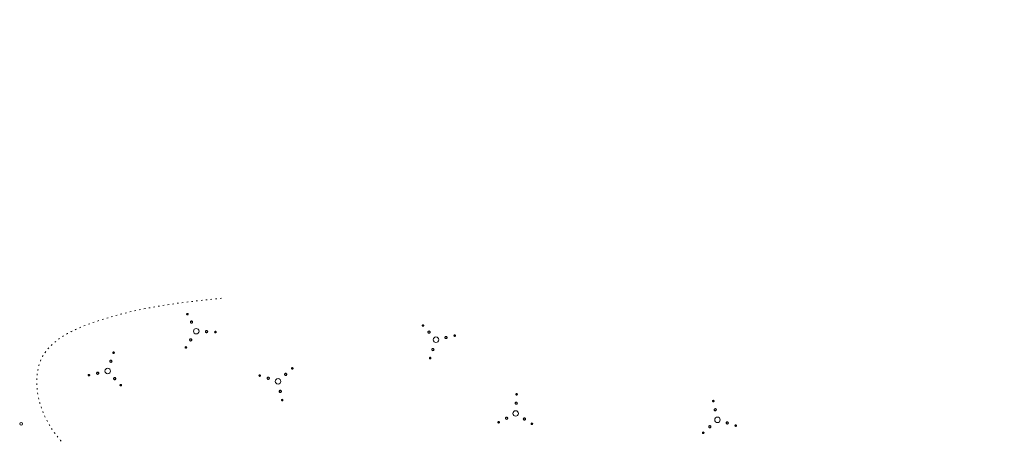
# Model space of a CAD drawing. Header units: millimetres. Extents: x 0 to 1188, y 0 to 841.
# Tile 67 of 76: x 693 to 837, y 780 to 841. Entities that reach past the tile are written whole.
import ezdxf

# ---------------------------------------------------------------- set-up
doc = ezdxf.new("R2010")
doc.units = ezdxf.units.MM
for name, pattern in [('K5LT32789', [0]), ('K5LT32797', [0]), ('K5LT32817', [0.7, 0.2, -0.5])]:
    doc.linetypes.add(name, pattern=pattern)
doc.layers.add('Системный слой', color=7, linetype='Continuous')

# ---------------------------------------------------------------- blocks, each defined once
blk = doc.blocks.new('U929')
at = {"layer": 'Системный слой', "color": 7, "linetype": 'K5LT32789', "const_width": 0.18}
for points in [[(717.69, 798.17, 1), (717.68, 797.97, 1)], [(718.29, 797.06, 1), (718.28, 796.76, 1)], [(720.48, 795.67, 1), (720.47, 795.37, 1)], [(721.78, 795.56, 1), (721.77, 795.36, 1)], [(718.18, 794.47, 1), (718.16, 794.17, 1)], [(717.47, 793.32, 1), (717.47, 793.12, 1)]]:
    blk.add_lwpolyline(points, format="xyb", close=True, dxfattribs=at)
at = {"layer": 'Системный слой', "color": 7, "linetype": 'K5LT32797', "lineweight": 18}
blk.add_circle((718.98, 795.58), 0.4, dxfattribs=at)
blk = doc.blocks.new('U930')
at = {"layer": 'Системный слой', "color": 7, "linetype": 'K5LT32789', "const_width": 0.18}
for points in [[(706.66, 791.31, 1), (706.43, 791.11, 1)], [(707.01, 792.52, 1), (706.86, 792.38, 1)], [(703.43, 789.24, 1), (703.28, 789.11, 1)], [(704.74, 789.56, 1), (704.52, 789.35, 1)], [(707.22, 788.77, 1), (706.99, 788.57, 1)], [(708.06, 787.78, 1), (707.91, 787.65, 1)]]:
    blk.add_lwpolyline(points, format="xyb", close=True, dxfattribs=at)
at = {"layer": 'Системный слой', "color": 7, "linetype": 'K5LT32797', "lineweight": 18}
blk.add_circle((706.09, 789.78), 0.4, dxfattribs=at)
blk = doc.blocks.new('U935')
at = {"layer": 'Системный слой', "color": 7, "linetype": 'K5LT32789', "const_width": 0.18}
for points in [[(765.52, 786.39, 1), (765.72, 786.38, 1)], [(765.41, 785.1, 1), (765.71, 785.08, 1)], [(764.01, 782.91, 1), (764.31, 782.89, 1)], [(766.61, 782.79, 1), (766.91, 782.78, 1)], [(762.91, 782.31, 1), (763.11, 782.3, 1)], [(767.75, 782.09, 1), (767.95, 782.08, 1)]]:
    blk.add_lwpolyline(points, format="xyb", close=True, dxfattribs=at)
at = {"layer": 'Системный слой', "color": 7, "linetype": 'K5LT32797', "lineweight": 18}
blk.add_circle((765.49, 783.59), 0.4, dxfattribs=at)
blk = doc.blocks.new('U936')
at = {"layer": 'Системный слой', "color": 7, "linetype": 'K5LT32789', "const_width": 0.18}
for points in [[(732.89, 790.24, 1), (733.03, 790.09, 1)], [(728.16, 789.19, 1), (728.29, 789.04, 1)], [(729.36, 788.84, 1), (729.56, 788.61, 1)], [(731.9, 789.4, 1), (732.1, 789.17, 1)], [(731.11, 786.92, 1), (731.32, 786.7, 1)], [(731.43, 785.61, 1), (731.56, 785.47, 1)]]:
    blk.add_lwpolyline(points, format="xyb", close=True, dxfattribs=at)
at = {"layer": 'Системный слой', "color": 7, "linetype": 'K5LT32797', "lineweight": 18}
blk.add_circle((730.89, 788.27), 0.4, dxfattribs=at)
blk = doc.blocks.new('U1180')
at = {"layer": 'Системный слой', "color": 7, "linetype": 'K5LT32789', "const_width": 0.18}
for points in [[(794.33, 785.33, 1), (794.19, 785.47, 1)], [(794.64, 784.02, 1), (794.44, 784.24, 1)], [(793.86, 781.54, 1), (793.65, 781.76, 1)], [(796.39, 782.1, 1), (796.19, 782.32, 1)], [(797.6, 781.75, 1), (797.46, 781.89, 1)], [(792.86, 780.7, 1), (792.73, 780.85, 1)]]:
    blk.add_lwpolyline(points, format="xyb", close=True, dxfattribs=at)
at = {"layer": 'Системный слой', "color": 7, "linetype": 'K5LT32797', "lineweight": 18}
blk.add_circle((794.86, 782.66), 0.4, dxfattribs=at)
blk = doc.blocks.new('U1190')
at = {"layer": 'Системный слой', "color": 7, "linetype": 'K5LT32789', "const_width": 0.18}
for points in [[(751.92, 796.34, 1), (752.06, 796.47, 1)], [(752.76, 795.34, 1), (752.98, 795.55, 1)], [(755.23, 794.56, 1), (755.45, 794.76, 1)], [(756.54, 794.87, 1), (756.69, 795.01, 1)], [(753.32, 792.81, 1), (753.54, 793.01, 1)], [(752.96, 791.6, 1), (753.11, 791.74, 1)]]:
    blk.add_lwpolyline(points, format="xyb", close=True, dxfattribs=at)
at = {"layer": 'Системный слой', "color": 7, "linetype": 'K5LT32797', "lineweight": 18}
blk.add_circle((753.88, 794.34), 0.4, dxfattribs=at)

msp = doc.modelspace()

# ---------------------------------------------------------------- linework, layer by layer
at = {"layer": 'Системный слой', "color": 7, "linetype": 'K5LT32797', "lineweight": 18}
msp.add_circle((693.499453, 782.0827), 0.2, dxfattribs=at)
at = {"layer": 'Системный слой', "color": 7, "linetype": 'K5LT32817', "lineweight": 18}
msp.add_open_spline([(788.137823, 764.140439), (784.281743, 764.942129), (777.607763, 766.329667), (766.962688, 767.120477), (756.673231, 766.092888), (746.736678, 769.288429), (736.42392, 769.079352), (724.384471, 767.811809), (713.656719, 773.527607), (701.33348, 775.73396), (695.035617, 784.279156), (696.385349, 793.779631), (707.736487, 798.84791), (716.931876, 799.799027), (722.974705, 800.424062)], degree=3, knots=[0, 0, 0, 0, 5.9005842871, 10.2125417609, 15.9830483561, 21.207203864, 25.5661632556, 31.4141532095, 38.9504648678, 43.1407600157, 50.0754117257, 51.9197447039, 56.8264347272, 66.2315796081, 66.2315796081, 66.2315796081, 66.2315796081], dxfattribs=at)

# ---------------------------------------------------------------- block references
at = {"layer": 'Системный слой'}
for name in ['U929', 'U1190', 'U930', 'U936', 'U935', 'U1180']:
    msp.add_blockref(name, (0, 0), dxfattribs=at)

doc.saveas('drawing.dxf')
